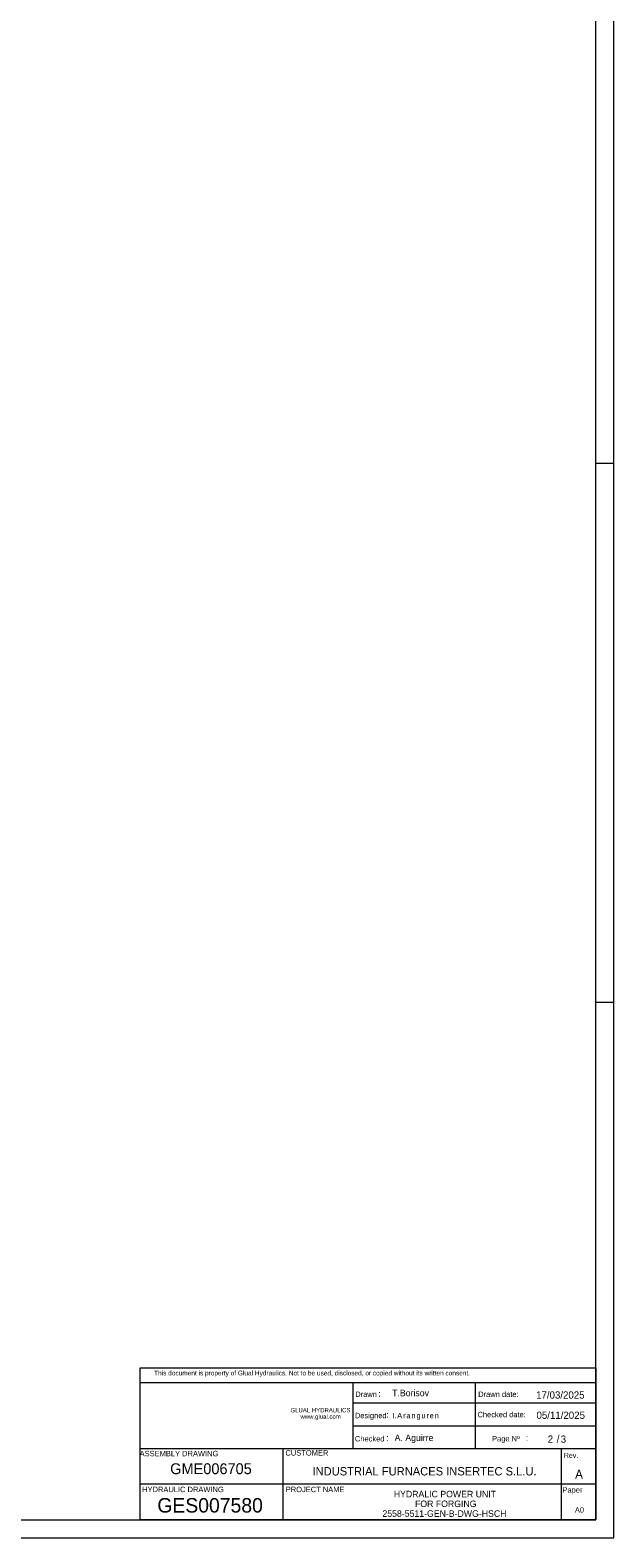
# Model space of a CAD drawing. Header units: millimetres. Extents: x 0 to 138, y 0 to 47.
# Tile 164 of 165: x 129.48 to 138.46, y 0 to 23.18. Entities that reach past the tile are written whole.
import ezdxf

# ---------------------------------------------------------------- set-up
doc = ezdxf.new("R2010")
doc.units = ezdxf.units.MM
doc.layers.add('PDF_Geomertry', color=7, linetype='Continuous')
doc.layers.add('PDF_Text', color=7, linetype='Continuous')
doc.styles.add('PDF Arial', font='txt')

msp = doc.modelspace()

# ---------------------------------------------------------------- linework, layer by layer
at = {"layer": 'PDF_Geomertry', "lineweight": 15}
for points in [[(72.336, 0.003), (138.46, 0.003), (138.46, 46.773), (72.336, 46.773), (72.336, 0.003)], [(73.727, 0.281), (138.181, 0.281), (138.181, 46.495), (73.727, 46.495), (73.727, 0.281)], [(131.174, 2.617), (138.181, 2.617), (138.181, 0.827), (131.174, 0.827)]]:
    msp.add_lwpolyline(points, close=True, dxfattribs=at)
for points in [[(138.46, 16.52), (138.181, 16.52)], [(138.46, 8.234), (138.181, 8.234)], [(138.181, 2.384), (131.174, 2.384)], [(134.444, 2.384), (134.444, 1.371)], [(136.329, 2.384), (136.329, 1.371)], [(138.181, 2.072), (134.444, 2.072)], [(138.181, 1.722), (134.444, 1.722)], [(138.181, 1.371), (131.174, 1.371)], [(133.377, 0.281), (133.377, 1.371)], [(137.653, 0.827), (137.653, 1.371)], [(138.181, 0.827), (138.181, 0.281), (131.174, 0.281), (131.174, 0.827)], [(137.653, 0.281), (137.653, 0.843)]]:
    msp.add_lwpolyline(points, dxfattribs=at)

# ---------------------------------------------------------------- texts
at = {"layer": 'PDF_Text', "attachment_point": 7, "style": 'PDF Arial'}
for s, insert, char_height in [('This document is property of Glual Hydraulics. Not to be used, disclosed, or copied without its written consent.', (131.391, 2.479), 0.072326), ('Drawn', (134.483, 2.168), 0.0834), (':', (134.839, 2.173), 0.0947), ('T.Borisov', (135.051, 2.179), 0.1003), ('Drawn date:', (136.374, 2.168), 0.08342), ('17/03/2025', (137.264, 2.142), 0.1114), ('GLUAL HYDRAULICS', (133.488, 1.932), 0.06671), ('www.glual.com', (133.641, 1.813), 0.06671), ('Designed', (134.478, 1.817), 0.0834), (':', (134.961, 1.85), 0.0947), ('I', (135.051, 1.841), 0.0834), ('.', (135.09, 1.841), 0.0834), ('A', (135.129, 1.841), 0.0834), ('r', (135.222, 1.841), 0.0834), ('a', (135.269, 1.84), 0.0834), ('n', (135.347, 1.841), 0.0834), ('g', (135.425, 1.817), 0.0834), ('u', (135.502, 1.84), 0.0834), ('r', (135.58, 1.841), 0.0834), ('e', (135.627, 1.84), 0.0834), ('n', (135.705, 1.841), 0.0834), ('Checked date:', (136.363, 1.856), 0.08342), ('05/11/2025', (137.27, 1.831), 0.1114), ('/', (137.581, 1.467), 0.117), ('Checked', (134.478, 1.484), 0.0834), (':', (134.961, 1.495), 0.0947), ('A. Aguirre', (135.089, 1.461), 0.1003), ('Page Nº', (136.587, 1.461), 0.0834), (':', (137.108, 1.495), 0.0947), ('2', (137.443, 1.466), 0.111), ('3', (137.643, 1.464), 0.111), ('ASSEMBLY DRAWING', (131.168, 1.256), 0.08342), ('GME006705', (131.638, 0.98), 0.167), ('CUSTOMER', (133.41, 1.267), 0.0834), ('Rev.', (137.691, 1.231), 0.0779), ('INDUSTRIAL FURNACES INSERTEC S.L.U.', (133.826, 0.961), 0.12808), ('A', (137.864, 0.915), 0.134), ('HYDRAULIC DRAWING', (131.207, 0.705), 0.08342), ('PROJECT NAME', (133.415, 0.705), 0.08342), ('HYDRALIC POWER UNIT', (135.076, 0.625), 0.10027), ('Paper', (137.67, 0.673), 0.0834), ('GES007580', (131.44, 0.389), 0.2227), ('FOR FORGING', (135.402, 0.475), 0.10027), ('A0', (137.86, 0.389), 0.0834), ('2558-5511-GEN-B-DWG-HSCH', (134.901, 0.325), 0.10027)]:
    msp.add_mtext(s, dxfattribs=dict(at, insert=insert, char_height=char_height))

doc.saveas('drawing.dxf')
